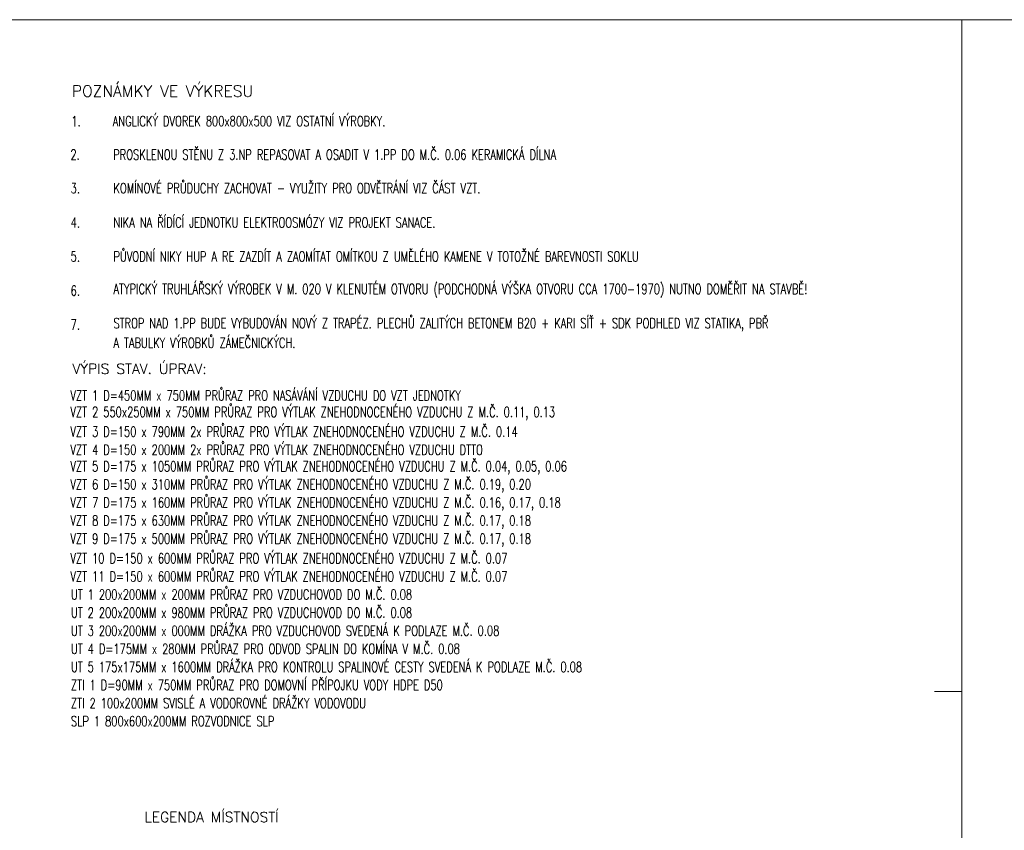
# Model space of a CAD drawing. Header units: millimetres. Extents: x -300958 to -108039, y 30118 to 292543.
# Tile 120 of 256: x -215645 to -204761, y 125998 to 134957. Entities that reach past the tile are written whole.
import ezdxf

# ---------------------------------------------------------------- set-up
doc = ezdxf.new("R2010")
doc.units = ezdxf.units.MM
doc.header["$MEASUREMENT"] = 0
doc.layers.add('legenda', color=7, linetype='Continuous', lineweight=13)
doc.layers.add('RAMECEK', color=7, linetype='Continuous', lineweight=0)
doc.styles.add('GENERATED_STYLE_8', font='arial.ttf')
doc.styles.add('Style-Arial', font='arial.ttf')

# ---------------------------------------------------------------- blocks, each defined once
blk = doc.blocks.new('*U49')
at = {"layer": 'RAMECEK', "linetype": 'Continuous', "lineweight": 0}
blk.add_line((15750, 3712), (15450, 3712), dxfattribs=at)
at = {"layer": 'RAMECEK', "linetype": 'Continuous', "lineweight": 0, "flags": 128}
blk.add_lwpolyline([(-15750, -11138), (15750, -11138), (15750, 11137), (-15750, 11137)], close=True, dxfattribs=at)

msp = doc.modelspace()

# ---------------------------------------------------------------- block references
at = {"layer": 'RAMECEK', "linetype": 'Continuous', "lineweight": 0}
for p in [(-220982.6, 123820), (-189482.6, 123820)]:
    msp.add_blockref('*U49', p, dxfattribs=at)

# ---------------------------------------------------------------- texts
at = {"layer": 'legenda', "linetype": 'Continuous', "lineweight": 0, "attachment_point": 4}
for s, insert, char_height, rotation, line_spacing_factor, style in [('\\Fromans.shx;POZNÁMKY VE VÝKRESU', (-215068, 134168.7), 125, 0.00406, 0.809677, 'GENERATED_STYLE_8'), ('\\Fromans.shx;\\H1.000000x;\\W0.714286;1.', (-215074.3, 133834.8), 112, 0.00116, 0.765173, 'Style-Arial'), ('{\\Fromans|c238;\\W0.71429;ANGLICKÝ DVOREK 800x800x500 VIZ OSTATNÍ VÝROBKY.}', (-214616.7, 133835.8), 112, 0.00116, 0.809677, 'Style-Arial'), ('{\\Fromans|c0;\\W0.7143;PROSKLENOU ST\\Fromans|c238;ĚNU Z 3.NP REPASOVAT A OSADIT V 1.PP DO M.Č. 0.06 KERAMICKÁ DÍLNA}', (-214611.4, 133466.2), 112, 0.00116, 0.809677, 'Style-Arial'), ('{\\Fromans|c238;\\W0.7143;2.}', (-215084.3, 133466.2), 112, 0.00116, 0.765173, 'Style-Arial'), ('\\Fromans.shx;\\H1.000000x;\\W0.714286;3.', (-215081.9, 133094.8), 112, 0.00116, 0.765173, 'Style-Arial'), ('{\\Fromans|c0;\\W0.7143;KOMÍNOVÉ PR\\Fromans|c238;Ů\\Fromans|c0;DUCH\\Fromans|c238;Y\\Fromans|c0; ZACHOVAT\\Fromans|c238; - VYUŽITY PRO ODVĚTRÁNÍ VIZ ČÁST VZT.}', (-214609, 133094.8), 112, 0.00116, 0.809677, 'Style-Arial'), ('{\\Fromans|c238;\\W0.7143;NIKA NA ŘÍDÍCÍ JEDNOTKU ELEKTROOSMÓZY VIZ PROJEKT SANACE.}', (-214609, 132715.2), 112, 0.00116, 0.809677, 'Style-Arial'), ('{\\Fromans|c238;\\W0.71429;4\\Fromans|c0;.}', (-215081.9, 132715.2), 112, 0.00116, 0.765173, 'Style-Arial'), ('{\\Fromans|c238;\\W0.71429;5\\Fromans|c0;.}', (-215081.9, 132340.5), 112, 0.00116, 0.765173, 'Style-Arial'), ('{\\Fromans|c238;\\W0.7143;PŮVODNÍ NIKY HUP A RE ZAZDÍT A ZAOMÍTAT OMÍTKOU Z UMĚLÉHO KAMENE V TOTOŽNÉ BAREVNOSTI SOKLU}', (-214609, 132340.5), 112, 0.00116, 0.809677, 'Style-Arial'), ('{\\Fromans|c238;\\W0.71429;6\\Fromans|c0;.}', (-215081.9, 131962.7), 112, 0.00116, 0.765173, 'Style-Arial'), ('{\\Fromans|c238;\\W0.7143;ATYPICKÝ TRUHLÁŘSKÝ VÝROBEK V M. 020 V KLENUTÉM OTVORU (PODCHODNÁ VÝŠKA OTVORU CCA 1700-1970) NUTNO DOMĚŘIT NA STAVBĚ!}', (-214609, 131962.7), 112, 0.00116, 0.809677, 'Style-Arial'), ('{\\Fromans|c238;\\W0.71429;7\\Fromans|c0;.}', (-215081.9, 131586.3), 112, 0.00116, 0.765173, 'Style-Arial'), ('{\\Fromans|c238;\\W0.7143;STROP NAD 1.PP BUDE VYBUDOVÁN NOVÝ Z TRAPÉZ. PLECHŮ ZALITÝCH BETONEM B20 + KARI SÍŤ + SDK PODHLED VIZ STATIKA, PBŘ }', (-214609, 131586.3), 112, 0.00116, 0.809677, 'Style-Arial'), ('{\\Fromans|c238;\\W0.7143;A TABULKY VÝROBKŮ ZÁMEČNICKÝCH.}', (-214609, 131386.3), 112, 0.00116, 0.809677, 'Style-Arial'), ('{\\Fromans|c238;VÝPIS STAV. ÚPRAV:}', (-215061.7, 131099.6), 112, 359.99091, 0.809677, 'Style-Arial'), ('{\\Fromans|c238;\\W0.71429;VZT 1 D=450MM x 750MM PRŮRAZ PRO NASÁVÁNÍ VZDUCHU DO VZT JEDNOTKY}', (-215084.9, 130804.2), 112, 0.00116, 0.809677, 'Style-Arial'), ('{\\Fromans|c238;\\W0.71429;VZT 2 550x250MM x 750MM PRŮRAZ PRO VÝTLAK ZNEHODNOCENÉHO VZDUCHU Z M.Č. 0.11, 0.13}', (-215084.9, 130604.2), 112, 0.00116, 0.809677, 'Style-Arial'), ('{\\Fromans|c238;\\W0.71429;VZT 3 D=150 x 790MM 2x PRŮRAZ PRO VÝTLAK ZNEHODNOCENÉHO VZDUCHU Z M.Č. 0.14}', (-215084.9, 130404.2), 112, 0.00116, 0.809677, 'Style-Arial'), ('{\\Fromans|c238;\\W0.71429;VZT 4 D=150 x 200MM 2x PRŮRAZ PRO VÝTLAK ZNEHODNOCENÉHO VZDUCHU DTTO}', (-215084.9, 130204.2), 112, 0.00116, 0.809677, 'Style-Arial'), ('{\\Fromans|c238;\\W0.71429;VZT 5 D=175 x 1050MM PRŮRAZ PRO VÝTLAK ZNEHODNOCENÉHO VZDUCHU Z M.Č. 0.04, 0.05, 0.06}', (-215084.9, 130004.2), 112, 0.00116, 0.809677, 'Style-Arial'), ('{\\Fromans|c238;\\W0.71429;VZT 6 D=150 x 310MM PRŮRAZ PRO VÝTLAK ZNEHODNOCENÉHO VZDUCHU Z M.Č. 0.19, 0.20}', (-215084.9, 129804.2), 112, 0.00116, 0.809677, 'Style-Arial'), ('{\\Fromans|c238;\\W0.71429;VZT 7 D=175 x 160MM PRŮRAZ PRO VÝTLAK ZNEHODNOCENÉHO VZDUCHU Z M.Č. 0.16, 0.17, 0.18}', (-215084.9, 129604.2), 112, 0.00116, 0.809677, 'Style-Arial'), ('{\\Fromans|c238;\\W0.71429;VZT 8 D=175 x 630MM PRŮRAZ PRO VÝTLAK ZNEHODNOCENÉHO VZDUCHU Z M.Č. 0.17, 0.18}', (-215084.9, 129404.2), 112, 0.00116, 0.809677, 'Style-Arial'), ('{\\Fromans|c238;\\W0.71429;VZT 9 D=175 x 500MM PRŮRAZ PRO VÝTLAK ZNEHODNOCENÉHO VZDUCHU Z M.Č. 0.17, 0.18}', (-215084.9, 129204.2), 112, 0.00116, 0.809677, 'Style-Arial'), ('{\\Fromans|c238;\\W0.71429;VZT 10 D=150 x 600MM PRŮRAZ PRO VÝTLAK ZNEHODNOCENÉHO VZDUCHU Z M.Č. 0.07}', (-215084.9, 129004.2), 112, 0.00116, 0.809677, 'Style-Arial'), ('{\\Fromans|c238;\\W0.71429;VZT 11 D=150 x 600MM PRŮRAZ PRO VÝTLAK ZNEHODNOCENÉHO VZDUCHU Z M.Č. 0.07}', (-215084.9, 128804.2), 112, 0.00116, 0.809677, 'Style-Arial'), ('{\\Fromans|c238;\\W0.71429;UT 1 200x200MM x 200MM PRŮRAZ PRO VZDUCHOVOD DO M.Č. 0.08}', (-215078.5, 128603.7), 112, 0.00116, 0.809677, 'Style-Arial'), ('{\\Fromans|c238;\\W0.71429;UT 2 200x200MM x 980MM PRŮRAZ PRO VZDUCHOVOD DO M.Č. 0.08}', (-215078.5, 128403.7), 112, 0.00116, 0.809677, 'Style-Arial'), ('{\\Fromans|c238;\\W0.71429;UT 3 200x200MM x 000MM DRÁŽKA PRO VZDUCHOVOD SVEDENÁ K PODLAZE M.Č. 0.08}', (-215078.5, 128203.7), 112, 0.00116, 0.809677, 'Style-Arial'), ('{\\Fromans|c238;\\W0.71429;UT 4 D=175MM x 280MM PRŮRAZ PRO ODVOD SPALIN DO KOMÍNA V M.Č. 0.08}', (-215078.5, 128003.7), 112, 0.00116, 0.809677, 'Style-Arial'), ('{\\Fromans|c238;\\W0.71429;UT 5 175x175MM x 1600MM DRÁŽKA PRO KONTROLU SPALINOVÉ CESTY SVEDENÁ K PODLAZE M.Č. 0.08}', (-215078.5, 127803.7), 112, 0.00116, 0.809677, 'Style-Arial'), ('{\\Fromans|c238;\\W0.71429;ZTI 1 D=90MM x 750MM PRŮRAZ PRO DOMOVNÍ PŘÍPOJKU VODY HDPE D50}', (-215078.5, 127603.7), 112, 0.00116, 0.809677, 'Style-Arial'), ('{\\Fromans|c238;\\W0.71429;ZTI 2 100x200MM SVISLÉ A VODOROVNÉ DRÁŽKY VODOVODU}', (-215078.5, 127403.7), 112, 0.00116, 0.809677, 'Style-Arial'), ('{\\Fromans|c238;\\W0.71429;SLP 1 800x600x200MM ROZVODNICE SLP}', (-215078.5, 127203.7), 112, 0.00116, 0.809677, 'Style-Arial'), ('\\Fromans.shx;LEGENDA MÍSTNOSTÍ', (-214265.7, 126144.7), 112, 359.99091, 0.809677, 'Style-Arial')]:
    msp.add_mtext(s, dxfattribs=dict(at, insert=insert, char_height=char_height, rotation=rotation, line_spacing_factor=line_spacing_factor, style=style))

doc.saveas('drawing.dxf')
